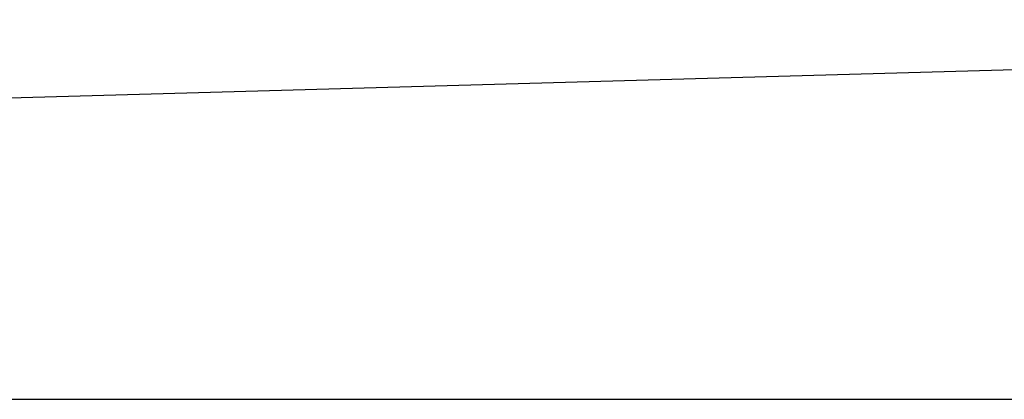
# Model space of a CAD drawing. Header units: millimetres. Extents: x -21336 to 21336, y -500 to 5820.
# Tile 3 of 26: x 2547 to 4111, y -500 to 103. Entities that reach past the tile are written whole.
import ezdxf

# ---------------------------------------------------------------- set-up
doc = ezdxf.new("R2010")
doc.units = ezdxf.units.MM
doc.header["$LTSCALE"] = 20

msp = doc.modelspace()

# ---------------------------------------------------------------- linework, layer by layer
for p, q in [((21081.64844310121, 499.9999999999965), (1529.6484431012, -50.00000000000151)), ((1220, -500.0000000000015), (21336, -500.0000000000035))]:
    msp.add_line(p, q)

doc.saveas('drawing.dxf')
